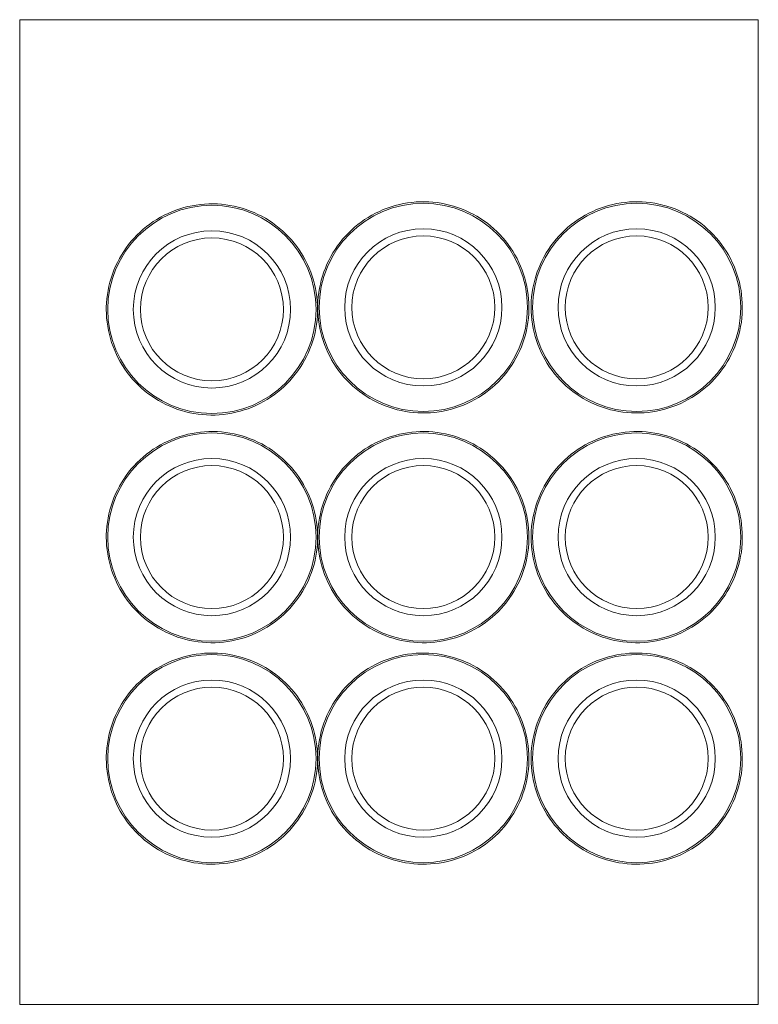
# Model space of a CAD drawing. Extents: x -1871171.1 to -1871111.3, y 2848215.5 to 2848272.6.
# Tile 47 of 96: x -1871139.2 to -1871138.3, y 2848236.3 to 2848237.5. Entities that reach past the tile are written whole.
import ezdxf

# ---------------------------------------------------------------- set-up
doc = ezdxf.new("R2010")
doc.units = 0
doc.header["$MEASUREMENT"] = 0
doc.layers.add('6075-BSE-ARQ-TERR$0$K-BSE-ARQ-LAY', color=252, linetype='CONTINUOUS', lineweight=5)
doc.layers.add('6075-BSE-ARQ-TERR$0$K-BSE-ARQ-MOB', color=8, linetype='CONTINUOUS', lineweight=5)
doc.layers.add('K-NV2-ARQ-TXT-GER', color=1, linetype='CONTINUOUS')

# ---------------------------------------------------------------- blocks, each defined once
blk = doc.blocks.new('6075-BSE-ARQ-TERR')
at = {"layer": '6075-BSE-ARQ-TERR$0$K-BSE-ARQ-LAY'}
for p, q in [((27.7134, -34.0702), (26.8134, -34.0702)), ((26.8134, -34.0702), (26.8134, -35.2702)), ((27.7134, -35.2702), (27.7134, -34.0702)), ((26.8134, -35.2702), (27.7134, -35.2702))]:
    blk.add_line(p, q, dxfattribs=at)
at = {"layer": '6075-BSE-ARQ-TERR$0$K-BSE-ARQ-MOB', "flags": 128}
for points in [[(27.1763, -34.4232), (27.1762, -34.4181), (27.1759, -34.4129), (27.1754, -34.4078), (27.1747, -34.4027), (27.1738, -34.3977), (27.1726, -34.3926), (27.1713, -34.3877), (27.1698, -34.3827), (27.1681, -34.3779), (27.1662, -34.3731), (27.1641, -34.3684), (27.1618, -34.3638), (27.1593, -34.3593), (27.1567, -34.3549), (27.1539, -34.3506), (27.1509, -34.3464), (27.1477, -34.3423), (27.1444, -34.3384), (27.1409, -34.3346), (27.1373, -34.3309), (27.1335, -34.3274), (27.1296, -34.324), (27.1256, -34.3208), (27.1214, -34.3178), (27.1172, -34.3149), (27.1128, -34.3122), (27.1083, -34.3097), (27.1037, -34.3074), (27.099, -34.3052), (27.0943, -34.3033), (27.0894, -34.3015), (27.0845, -34.2999), (27.0796, -34.2986), (27.0746, -34.2974), (27.0695, -34.2964), (27.0644, -34.2956), (27.0593, -34.2951), (27.0542, -34.2947), (27.049, -34.2945), (27.0439, -34.2946), (27.0387, -34.2948), (27.0336, -34.2953), (27.0285, -34.296), (27.0234, -34.2968), (27.0184, -34.2979), (27.0134, -34.2992), (27.0085, -34.3006), (27.0036, -34.3023), (26.9988, -34.3041), (26.9941, -34.3062), (26.9894, -34.3084), (26.9849, -34.3109), (26.9804, -34.3135), (26.9761, -34.3162), (26.9719, -34.3192), (26.9678, -34.3223), (26.9638, -34.3256), (26.96, -34.329), (26.9563, -34.3326), (26.9527, -34.3363), (26.9493, -34.3402), (26.9461, -34.3442), (26.943, -34.3483), (26.9401, -34.3525), (26.9373, -34.3569), (26.9348, -34.3613), (26.9324, -34.3659), (26.9302, -34.3706), (26.9282, -34.3753), (26.9264, -34.3801), (26.9247, -34.385), (26.9233, -34.3899), (26.9221, -34.3949), (26.921, -34.4), (26.9202, -34.4051), (26.9196, -34.4102), (26.9192, -34.4153), (26.9189, -34.4205), (26.9189, -34.4232)], [(27.4339, -34.4207), (27.4338, -34.4156), (27.4335, -34.4104), (27.433, -34.4053), (27.4323, -34.4002), (27.4314, -34.3952), (27.4303, -34.3901), (27.4289, -34.3852), (27.4274, -34.3802), (27.4257, -34.3754), (27.4238, -34.3706), (27.4217, -34.3659), (27.4194, -34.3613), (27.4169, -34.3568), (27.4143, -34.3524), (27.4115, -34.3481), (27.4085, -34.3439), (27.4053, -34.3398), (27.402, -34.3359), (27.3985, -34.3321), (27.3949, -34.3284), (27.3911, -34.3249), (27.3872, -34.3215), (27.3832, -34.3183), (27.3791, -34.3153), (27.3748, -34.3124), (27.3704, -34.3097), (27.3659, -34.3072), (27.3613, -34.3049), (27.3566, -34.3027), (27.3519, -34.3008), (27.347, -34.299), (27.3421, -34.2974), (27.3372, -34.2961), (27.3322, -34.2949), (27.3271, -34.2939), (27.322, -34.2931), (27.3169, -34.2926), (27.3118, -34.2922), (27.3066, -34.292), (27.3015, -34.2921), (27.2963, -34.2923), (27.2912, -34.2928), (27.2861, -34.2935), (27.281, -34.2943), (27.276, -34.2954), (27.271, -34.2967), (27.2661, -34.2981), (27.2612, -34.2998), (27.2564, -34.3016), (27.2517, -34.3037), (27.247, -34.3059), (27.2425, -34.3084), (27.238, -34.311), (27.2337, -34.3137), (27.2295, -34.3167), (27.2254, -34.3198), (27.2214, -34.3231), (27.2176, -34.3265), (27.2139, -34.3301), (27.2103, -34.3338), (27.2069, -34.3377), (27.2037, -34.3417), (27.2006, -34.3458), (27.1977, -34.35), (27.1949, -34.3544), (27.1924, -34.3588), (27.19, -34.3634), (27.1878, -34.3681), (27.1858, -34.3728), (27.184, -34.3776), (27.1823, -34.3825), (27.1809, -34.3874), (27.1797, -34.3924), (27.1786, -34.3975), (27.1778, -34.4026), (27.1772, -34.4077), (27.1768, -34.4128), (27.1766, -34.418), (27.1765, -34.4207)], [(27.6939, -34.4207), (27.6938, -34.4156), (27.6935, -34.4104), (27.693, -34.4053), (27.6923, -34.4002), (27.6914, -34.3952), (27.6903, -34.3901), (27.6889, -34.3852), (27.6874, -34.3802), (27.6857, -34.3754), (27.6838, -34.3706), (27.6817, -34.3659), (27.6794, -34.3613), (27.6769, -34.3568), (27.6743, -34.3524), (27.6715, -34.3481), (27.6685, -34.3439), (27.6653, -34.3398), (27.662, -34.3359), (27.6585, -34.3321), (27.6549, -34.3284), (27.6511, -34.3249), (27.6472, -34.3215), (27.6432, -34.3183), (27.6391, -34.3153), (27.6348, -34.3124), (27.6304, -34.3097), (27.6259, -34.3072), (27.6213, -34.3049), (27.6166, -34.3027), (27.6119, -34.3008), (27.607, -34.299), (27.6021, -34.2974), (27.5972, -34.2961), (27.5922, -34.2949), (27.5871, -34.2939), (27.582, -34.2931), (27.5769, -34.2926), (27.5718, -34.2922), (27.5666, -34.292), (27.5615, -34.2921), (27.5563, -34.2923), (27.5512, -34.2928), (27.5461, -34.2935), (27.541, -34.2943), (27.536, -34.2954), (27.531, -34.2967), (27.5261, -34.2981), (27.5212, -34.2998), (27.5164, -34.3016), (27.5117, -34.3037), (27.507, -34.3059), (27.5025, -34.3084), (27.498, -34.311), (27.4937, -34.3137), (27.4895, -34.3167), (27.4854, -34.3198), (27.4814, -34.3231), (27.4776, -34.3265), (27.4739, -34.3301), (27.4703, -34.3338), (27.4669, -34.3377), (27.4637, -34.3417), (27.4606, -34.3458), (27.4577, -34.35), (27.4549, -34.3544), (27.4524, -34.3588), (27.45, -34.3634), (27.4478, -34.3681), (27.4458, -34.3728), (27.444, -34.3776), (27.4423, -34.3825), (27.4409, -34.3874), (27.4397, -34.3924), (27.4386, -34.3975), (27.4378, -34.4026), (27.4372, -34.4077), (27.4368, -34.4128), (27.4366, -34.418), (27.4365, -34.4207)], [(26.9189, -34.4232), (26.919, -34.4284), (26.9193, -34.4335), (26.9198, -34.4386), (26.9206, -34.4437), (26.9215, -34.4488), (26.9226, -34.4538), (26.9239, -34.4588), (26.9254, -34.4637), (26.9272, -34.4686), (26.9291, -34.4734), (26.9312, -34.4781), (26.9335, -34.4827), (26.9359, -34.4872), (26.9386, -34.4916), (26.9414, -34.4959), (26.9444, -34.5001), (26.9475, -34.5042), (26.9509, -34.5081), (26.9543, -34.5119), (26.958, -34.5156), (26.9617, -34.5191), (26.9656, -34.5224), (26.9697, -34.5256), (26.9738, -34.5287), (26.9781, -34.5315), (26.9825, -34.5342), (26.987, -34.5368), (26.9915, -34.5391), (26.9962, -34.5412), (27.001, -34.5432), (27.0058, -34.545), (27.0107, -34.5465), (27.0157, -34.5479), (27.0207, -34.5491), (27.0257, -34.5501), (27.0308, -34.5508), (27.036, -34.5514), (27.0411, -34.5518), (27.0462, -34.5519), (27.0514, -34.5519), (27.0565, -34.5516), (27.0617, -34.5512), (27.0668, -34.5505), (27.0718, -34.5496), (27.0769, -34.5486), (27.0819, -34.5473), (27.0868, -34.5458), (27.0917, -34.5442), (27.0965, -34.5423), (27.1012, -34.5403), (27.1058, -34.538), (27.1104, -34.5356), (27.1148, -34.533), (27.1191, -34.5302), (27.1234, -34.5273), (27.1275, -34.5242), (27.1314, -34.5209), (27.1353, -34.5175), (27.139, -34.5139), (27.1425, -34.5102), (27.1459, -34.5063), (27.1492, -34.5023), (27.1523, -34.4982), (27.1552, -34.4939), (27.1579, -34.4896), (27.1605, -34.4851), (27.1629, -34.4806), (27.1651, -34.4759), (27.1671, -34.4712), (27.1689, -34.4663), (27.1705, -34.4615), (27.172, -34.4565), (27.1732, -34.4515), (27.1742, -34.4465), (27.175, -34.4414), (27.1757, -34.4363), (27.1761, -34.4312), (27.1763, -34.426), (27.1763, -34.4232)], [(27.1765, -34.4207), (27.1766, -34.4259), (27.1769, -34.431), (27.1774, -34.4361), (27.1782, -34.4412), (27.1791, -34.4463), (27.1802, -34.4513), (27.1815, -34.4563), (27.1831, -34.4612), (27.1848, -34.4661), (27.1867, -34.4709), (27.1888, -34.4756), (27.1911, -34.4802), (27.1935, -34.4847), (27.1962, -34.4891), (27.199, -34.4934), (27.202, -34.4976), (27.2052, -34.5017), (27.2085, -34.5056), (27.2119, -34.5094), (27.2156, -34.5131), (27.2193, -34.5166), (27.2232, -34.5199), (27.2273, -34.5231), (27.2314, -34.5262), (27.2357, -34.529), (27.2401, -34.5317), (27.2446, -34.5343), (27.2492, -34.5366), (27.2538, -34.5387), (27.2586, -34.5407), (27.2634, -34.5425), (27.2683, -34.544), (27.2733, -34.5454), (27.2783, -34.5466), (27.2834, -34.5476), (27.2884, -34.5483), (27.2936, -34.5489), (27.2987, -34.5493), (27.3038, -34.5494), (27.309, -34.5494), (27.3141, -34.5491), (27.3193, -34.5487), (27.3244, -34.548), (27.3294, -34.5471), (27.3345, -34.5461), (27.3395, -34.5448), (27.3444, -34.5433), (27.3493, -34.5417), (27.3541, -34.5398), (27.3588, -34.5378), (27.3634, -34.5355), (27.368, -34.5331), (27.3724, -34.5305), (27.3768, -34.5277), (27.381, -34.5248), (27.3851, -34.5217), (27.3891, -34.5184), (27.3929, -34.515), (27.3966, -34.5114), (27.4001, -34.5077), (27.4035, -34.5038), (27.4068, -34.4998), (27.4099, -34.4957), (27.4128, -34.4914), (27.4155, -34.4871), (27.4181, -34.4826), (27.4205, -34.4781), (27.4227, -34.4734), (27.4247, -34.4687), (27.4265, -34.4638), (27.4281, -34.459), (27.4296, -34.454), (27.4308, -34.449), (27.4318, -34.444), (27.4327, -34.4389), (27.4333, -34.4338), (27.4337, -34.4287), (27.4339, -34.4235), (27.4339, -34.4207)], [(27.4365, -34.4207), (27.4366, -34.4259), (27.4369, -34.431), (27.4374, -34.4361), (27.4382, -34.4412), (27.4391, -34.4463), (27.4402, -34.4513), (27.4415, -34.4563), (27.4431, -34.4612), (27.4448, -34.4661), (27.4467, -34.4709), (27.4488, -34.4756), (27.4511, -34.4802), (27.4535, -34.4847), (27.4562, -34.4891), (27.459, -34.4934), (27.462, -34.4976), (27.4652, -34.5017), (27.4685, -34.5056), (27.4719, -34.5094), (27.4756, -34.5131), (27.4793, -34.5166), (27.4832, -34.5199), (27.4873, -34.5231), (27.4914, -34.5262), (27.4957, -34.529), (27.5001, -34.5317), (27.5046, -34.5343), (27.5092, -34.5366), (27.5138, -34.5387), (27.5186, -34.5407), (27.5234, -34.5425), (27.5283, -34.544), (27.5333, -34.5454), (27.5383, -34.5466), (27.5434, -34.5476), (27.5484, -34.5483), (27.5536, -34.5489), (27.5587, -34.5493), (27.5638, -34.5494), (27.569, -34.5494), (27.5741, -34.5491), (27.5793, -34.5487), (27.5844, -34.548), (27.5894, -34.5471), (27.5945, -34.5461), (27.5995, -34.5448), (27.6044, -34.5433), (27.6093, -34.5417), (27.6141, -34.5398), (27.6188, -34.5378), (27.6234, -34.5355), (27.628, -34.5331), (27.6324, -34.5305), (27.6368, -34.5277), (27.641, -34.5248), (27.6451, -34.5217), (27.6491, -34.5184), (27.6529, -34.515), (27.6566, -34.5114), (27.6601, -34.5077), (27.6635, -34.5038), (27.6668, -34.4998), (27.6699, -34.4957), (27.6728, -34.4914), (27.6755, -34.4871), (27.6781, -34.4826), (27.6805, -34.4781), (27.6827, -34.4734), (27.6847, -34.4687), (27.6865, -34.4638), (27.6881, -34.459), (27.6896, -34.454), (27.6908, -34.449), (27.6918, -34.444), (27.6927, -34.4389), (27.6933, -34.4338), (27.6937, -34.4287), (27.6939, -34.4235), (27.6939, -34.4207)], [(27.1763, -34.7007), (27.1762, -34.6956), (27.1759, -34.6904), (27.1754, -34.6853), (27.1747, -34.6802), (27.1738, -34.6752), (27.1726, -34.6701), (27.1713, -34.6652), (27.1698, -34.6602), (27.1681, -34.6554), (27.1662, -34.6506), (27.1641, -34.6459), (27.1618, -34.6413), (27.1593, -34.6368), (27.1567, -34.6324), (27.1539, -34.6281), (27.1509, -34.6239), (27.1477, -34.6198), (27.1444, -34.6159), (27.1409, -34.6121), (27.1373, -34.6084), (27.1335, -34.6049), (27.1296, -34.6015), (27.1256, -34.5983), (27.1214, -34.5953), (27.1172, -34.5924), (27.1128, -34.5897), (27.1083, -34.5872), (27.1037, -34.5849), (27.099, -34.5827), (27.0943, -34.5808), (27.0894, -34.579), (27.0845, -34.5774), (27.0796, -34.5761), (27.0746, -34.5749), (27.0695, -34.5739), (27.0644, -34.5731), (27.0593, -34.5726), (27.0542, -34.5722), (27.049, -34.572), (27.0439, -34.5721), (27.0387, -34.5723), (27.0336, -34.5728), (27.0285, -34.5735), (27.0234, -34.5743), (27.0184, -34.5754), (27.0134, -34.5767), (27.0085, -34.5781), (27.0036, -34.5798), (26.9988, -34.5816), (26.9941, -34.5837), (26.9894, -34.5859), (26.9849, -34.5884), (26.9804, -34.591), (26.9761, -34.5937), (26.9719, -34.5967), (26.9678, -34.5998), (26.9638, -34.6031), (26.96, -34.6065), (26.9563, -34.6101), (26.9527, -34.6138), (26.9493, -34.6177), (26.9461, -34.6217), (26.943, -34.6258), (26.9401, -34.63), (26.9373, -34.6344), (26.9348, -34.6388), (26.9324, -34.6434), (26.9302, -34.6481), (26.9282, -34.6528), (26.9264, -34.6576), (26.9247, -34.6625), (26.9233, -34.6674), (26.9221, -34.6724), (26.921, -34.6775), (26.9202, -34.6826), (26.9196, -34.6877), (26.9192, -34.6928), (26.9189, -34.698), (26.9189, -34.7007)], [(27.4339, -34.7007), (27.4338, -34.6956), (27.4335, -34.6904), (27.433, -34.6853), (27.4323, -34.6802), (27.4314, -34.6752), (27.4303, -34.6701), (27.4289, -34.6652), (27.4274, -34.6602), (27.4257, -34.6554), (27.4238, -34.6506), (27.4217, -34.6459), (27.4194, -34.6413), (27.4169, -34.6368), (27.4143, -34.6324), (27.4115, -34.6281), (27.4085, -34.6239), (27.4053, -34.6198), (27.402, -34.6159), (27.3985, -34.6121), (27.3949, -34.6084), (27.3911, -34.6049), (27.3872, -34.6015), (27.3832, -34.5983), (27.3791, -34.5953), (27.3748, -34.5924), (27.3704, -34.5897), (27.3659, -34.5872), (27.3613, -34.5849), (27.3566, -34.5827), (27.3519, -34.5808), (27.347, -34.579), (27.3421, -34.5774), (27.3372, -34.5761), (27.3322, -34.5749), (27.3271, -34.5739), (27.322, -34.5731), (27.3169, -34.5726), (27.3118, -34.5722), (27.3066, -34.572), (27.3015, -34.5721), (27.2963, -34.5723), (27.2912, -34.5728), (27.2861, -34.5735), (27.281, -34.5743), (27.276, -34.5754), (27.271, -34.5767), (27.2661, -34.5781), (27.2612, -34.5798), (27.2564, -34.5816), (27.2517, -34.5837), (27.247, -34.5859), (27.2425, -34.5884), (27.238, -34.591), (27.2337, -34.5937), (27.2295, -34.5967), (27.2254, -34.5998), (27.2214, -34.6031), (27.2176, -34.6065), (27.2139, -34.6101), (27.2103, -34.6138), (27.2069, -34.6177), (27.2037, -34.6217), (27.2006, -34.6258), (27.1977, -34.63), (27.1949, -34.6344), (27.1924, -34.6388), (27.19, -34.6434), (27.1878, -34.6481), (27.1858, -34.6528), (27.184, -34.6576), (27.1823, -34.6625), (27.1809, -34.6674), (27.1797, -34.6724), (27.1786, -34.6775), (27.1778, -34.6826), (27.1772, -34.6877), (27.1768, -34.6928), (27.1766, -34.698), (27.1765, -34.7007)], [(27.6939, -34.7007), (27.6938, -34.6956), (27.6935, -34.6904), (27.693, -34.6853), (27.6923, -34.6802), (27.6914, -34.6752), (27.6903, -34.6701), (27.6889, -34.6652), (27.6874, -34.6602), (27.6857, -34.6554), (27.6838, -34.6506), (27.6817, -34.6459), (27.6794, -34.6413), (27.6769, -34.6368), (27.6743, -34.6324), (27.6715, -34.6281), (27.6685, -34.6239), (27.6653, -34.6198), (27.662, -34.6159), (27.6585, -34.6121), (27.6549, -34.6084), (27.6511, -34.6049), (27.6472, -34.6015), (27.6432, -34.5983), (27.6391, -34.5953), (27.6348, -34.5924), (27.6304, -34.5897), (27.6259, -34.5872), (27.6213, -34.5849), (27.6166, -34.5827), (27.6119, -34.5808), (27.607, -34.579), (27.6021, -34.5774), (27.5972, -34.5761), (27.5922, -34.5749), (27.5871, -34.5739), (27.582, -34.5731), (27.5769, -34.5726), (27.5718, -34.5722), (27.5666, -34.572), (27.5615, -34.5721), (27.5563, -34.5723), (27.5512, -34.5728), (27.5461, -34.5735), (27.541, -34.5743), (27.536, -34.5754), (27.531, -34.5767), (27.5261, -34.5781), (27.5212, -34.5798), (27.5164, -34.5816), (27.5117, -34.5837), (27.507, -34.5859), (27.5025, -34.5884), (27.498, -34.591), (27.4937, -34.5937), (27.4895, -34.5967), (27.4854, -34.5998), (27.4814, -34.6031), (27.4776, -34.6065), (27.4739, -34.6101), (27.4703, -34.6138), (27.4669, -34.6177), (27.4637, -34.6217), (27.4606, -34.6258), (27.4577, -34.63), (27.4549, -34.6344), (27.4524, -34.6388), (27.45, -34.6434), (27.4478, -34.6481), (27.4458, -34.6528), (27.444, -34.6576), (27.4423, -34.6625), (27.4409, -34.6674), (27.4397, -34.6724), (27.4386, -34.6775), (27.4378, -34.6826), (27.4372, -34.6877), (27.4368, -34.6928), (27.4366, -34.698), (27.4365, -34.7007)], [(26.9189, -34.7007), (26.919, -34.7059), (26.9193, -34.711), (26.9198, -34.7161), (26.9206, -34.7212), (26.9215, -34.7263), (26.9226, -34.7313), (26.9239, -34.7363), (26.9254, -34.7412), (26.9272, -34.7461), (26.9291, -34.7509), (26.9312, -34.7556), (26.9335, -34.7602), (26.9359, -34.7647), (26.9386, -34.7691), (26.9414, -34.7734), (26.9444, -34.7776), (26.9475, -34.7817), (26.9509, -34.7856), (26.9543, -34.7894), (26.958, -34.7931), (26.9617, -34.7966), (26.9656, -34.7999), (26.9697, -34.8031), (26.9738, -34.8062), (26.9781, -34.809), (26.9825, -34.8117), (26.987, -34.8143), (26.9915, -34.8166), (26.9962, -34.8187), (27.001, -34.8207), (27.0058, -34.8225), (27.0107, -34.824), (27.0157, -34.8254), (27.0207, -34.8266), (27.0257, -34.8276), (27.0308, -34.8283), (27.036, -34.8289), (27.0411, -34.8293), (27.0462, -34.8294), (27.0514, -34.8294), (27.0565, -34.8291), (27.0617, -34.8287), (27.0668, -34.828), (27.0718, -34.8271), (27.0769, -34.8261), (27.0819, -34.8248), (27.0868, -34.8233), (27.0917, -34.8217), (27.0965, -34.8198), (27.1012, -34.8178), (27.1058, -34.8155), (27.1104, -34.8131), (27.1148, -34.8105), (27.1191, -34.8077), (27.1234, -34.8048), (27.1275, -34.8017), (27.1314, -34.7984), (27.1353, -34.795), (27.139, -34.7914), (27.1425, -34.7877), (27.1459, -34.7838), (27.1492, -34.7798), (27.1523, -34.7757), (27.1552, -34.7714), (27.1579, -34.7671), (27.1605, -34.7626), (27.1629, -34.7581), (27.1651, -34.7534), (27.1671, -34.7487), (27.1689, -34.7438), (27.1705, -34.739), (27.172, -34.734), (27.1732, -34.729), (27.1742, -34.724), (27.175, -34.7189), (27.1757, -34.7138), (27.1761, -34.7087), (27.1763, -34.7035), (27.1763, -34.7007)], [(27.1765, -34.7007), (27.1766, -34.7059), (27.1769, -34.711), (27.1774, -34.7161), (27.1782, -34.7212), (27.1791, -34.7263), (27.1802, -34.7313), (27.1815, -34.7363), (27.1831, -34.7412), (27.1848, -34.7461), (27.1867, -34.7509), (27.1888, -34.7556), (27.1911, -34.7602), (27.1935, -34.7647), (27.1962, -34.7691), (27.199, -34.7734), (27.202, -34.7776), (27.2052, -34.7817), (27.2085, -34.7856), (27.2119, -34.7894), (27.2156, -34.7931), (27.2193, -34.7966), (27.2232, -34.7999), (27.2273, -34.8031), (27.2314, -34.8062), (27.2357, -34.809), (27.2401, -34.8117), (27.2446, -34.8143), (27.2492, -34.8166), (27.2538, -34.8187), (27.2586, -34.8207), (27.2634, -34.8225), (27.2683, -34.824), (27.2733, -34.8254), (27.2783, -34.8266), (27.2834, -34.8276), (27.2884, -34.8283), (27.2936, -34.8289), (27.2987, -34.8293), (27.3038, -34.8294), (27.309, -34.8294), (27.3141, -34.8291), (27.3193, -34.8287), (27.3244, -34.828), (27.3294, -34.8271), (27.3345, -34.8261), (27.3395, -34.8248), (27.3444, -34.8233), (27.3493, -34.8217), (27.3541, -34.8198), (27.3588, -34.8178), (27.3634, -34.8155), (27.368, -34.8131), (27.3724, -34.8105), (27.3768, -34.8077), (27.381, -34.8048), (27.3851, -34.8017), (27.3891, -34.7984), (27.3929, -34.795), (27.3966, -34.7914), (27.4001, -34.7877), (27.4035, -34.7838), (27.4068, -34.7798), (27.4099, -34.7757), (27.4128, -34.7714), (27.4155, -34.7671), (27.4181, -34.7626), (27.4205, -34.7581), (27.4227, -34.7534), (27.4247, -34.7487), (27.4265, -34.7438), (27.4281, -34.739), (27.4296, -34.734), (27.4308, -34.729), (27.4318, -34.724), (27.4327, -34.7189), (27.4333, -34.7138), (27.4337, -34.7087), (27.4339, -34.7035), (27.4339, -34.7007)], [(27.4365, -34.7007), (27.4366, -34.7059), (27.4369, -34.711), (27.4374, -34.7161), (27.4382, -34.7212), (27.4391, -34.7263), (27.4402, -34.7313), (27.4415, -34.7363), (27.4431, -34.7412), (27.4448, -34.7461), (27.4467, -34.7509), (27.4488, -34.7556), (27.4511, -34.7602), (27.4535, -34.7647), (27.4562, -34.7691), (27.459, -34.7734), (27.462, -34.7776), (27.4652, -34.7817), (27.4685, -34.7856), (27.4719, -34.7894), (27.4756, -34.7931), (27.4793, -34.7966), (27.4832, -34.7999), (27.4873, -34.8031), (27.4914, -34.8062), (27.4957, -34.809), (27.5001, -34.8117), (27.5046, -34.8143), (27.5092, -34.8166), (27.5138, -34.8187), (27.5186, -34.8207), (27.5234, -34.8225), (27.5283, -34.824), (27.5333, -34.8254), (27.5383, -34.8266), (27.5434, -34.8276), (27.5484, -34.8283), (27.5536, -34.8289), (27.5587, -34.8293), (27.5638, -34.8294), (27.569, -34.8294), (27.5741, -34.8291), (27.5793, -34.8287), (27.5844, -34.828), (27.5894, -34.8271), (27.5945, -34.8261), (27.5995, -34.8248), (27.6044, -34.8233), (27.6093, -34.8217), (27.6141, -34.8198), (27.6188, -34.8178), (27.6234, -34.8155), (27.628, -34.8131), (27.6324, -34.8105), (27.6368, -34.8077), (27.641, -34.8048), (27.6451, -34.8017), (27.6491, -34.7984), (27.6529, -34.795), (27.6566, -34.7914), (27.6601, -34.7877), (27.6635, -34.7838), (27.6668, -34.7798), (27.6699, -34.7757), (27.6728, -34.7714), (27.6755, -34.7671), (27.6781, -34.7626), (27.6805, -34.7581), (27.6827, -34.7534), (27.6847, -34.7487), (27.6865, -34.7438), (27.6881, -34.739), (27.6896, -34.734), (27.6908, -34.729), (27.6918, -34.724), (27.6927, -34.7189), (27.6933, -34.7138), (27.6937, -34.7087), (27.6939, -34.7035), (27.6939, -34.7007)], [(27.1763, -34.9707), (27.1762, -34.9656), (27.1759, -34.9604), (27.1754, -34.9553), (27.1747, -34.9502), (27.1738, -34.9452), (27.1726, -34.9401), (27.1713, -34.9352), (27.1698, -34.9302), (27.1681, -34.9254), (27.1662, -34.9206), (27.1641, -34.9159), (27.1618, -34.9113), (27.1593, -34.9068), (27.1567, -34.9024), (27.1539, -34.8981), (27.1509, -34.8939), (27.1477, -34.8898), (27.1444, -34.8859), (27.1409, -34.8821), (27.1373, -34.8784), (27.1335, -34.8749), (27.1296, -34.8715), (27.1256, -34.8683), (27.1214, -34.8653), (27.1172, -34.8624), (27.1128, -34.8597), (27.1083, -34.8572), (27.1037, -34.8549), (27.099, -34.8527), (27.0943, -34.8508), (27.0894, -34.849), (27.0845, -34.8474), (27.0796, -34.8461), (27.0746, -34.8449), (27.0695, -34.8439), (27.0644, -34.8431), (27.0593, -34.8426), (27.0542, -34.8422), (27.049, -34.842), (27.0439, -34.8421), (27.0387, -34.8423), (27.0336, -34.8428), (27.0285, -34.8435), (27.0234, -34.8443), (27.0184, -34.8454), (27.0134, -34.8467), (27.0085, -34.8481), (27.0036, -34.8498), (26.9988, -34.8516), (26.9941, -34.8537), (26.9894, -34.8559), (26.9849, -34.8584), (26.9804, -34.861), (26.9761, -34.8637), (26.9719, -34.8667), (26.9678, -34.8698), (26.9638, -34.8731), (26.96, -34.8765), (26.9563, -34.8801), (26.9527, -34.8838), (26.9493, -34.8877), (26.9461, -34.8917), (26.943, -34.8958), (26.9401, -34.9), (26.9373, -34.9044), (26.9348, -34.9088), (26.9324, -34.9134), (26.9302, -34.9181), (26.9282, -34.9228), (26.9264, -34.9276), (26.9247, -34.9325), (26.9233, -34.9374), (26.9221, -34.9424), (26.921, -34.9475), (26.9202, -34.9526), (26.9196, -34.9577), (26.9192, -34.9628), (26.9189, -34.968), (26.9189, -34.9707)], [(27.4339, -34.9707), (27.4338, -34.9656), (27.4335, -34.9604), (27.433, -34.9553), (27.4323, -34.9502), (27.4314, -34.9452), (27.4303, -34.9401), (27.4289, -34.9352), (27.4274, -34.9302), (27.4257, -34.9254), (27.4238, -34.9206), (27.4217, -34.9159), (27.4194, -34.9113), (27.4169, -34.9068), (27.4143, -34.9024), (27.4115, -34.8981), (27.4085, -34.8939), (27.4053, -34.8898), (27.402, -34.8859), (27.3985, -34.8821), (27.3949, -34.8784), (27.3911, -34.8749), (27.3872, -34.8715), (27.3832, -34.8683), (27.3791, -34.8653), (27.3748, -34.8624), (27.3704, -34.8597), (27.3659, -34.8572), (27.3613, -34.8549), (27.3566, -34.8527), (27.3519, -34.8508), (27.347, -34.849), (27.3421, -34.8474), (27.3372, -34.8461), (27.3322, -34.8449), (27.3271, -34.8439), (27.322, -34.8431), (27.3169, -34.8426), (27.3118, -34.8422), (27.3066, -34.842), (27.3015, -34.8421), (27.2963, -34.8423), (27.2912, -34.8428), (27.2861, -34.8435), (27.281, -34.8443), (27.276, -34.8454), (27.271, -34.8467), (27.2661, -34.8481), (27.2612, -34.8498), (27.2564, -34.8516), (27.2517, -34.8537), (27.247, -34.8559), (27.2425, -34.8584), (27.238, -34.861), (27.2337, -34.8637), (27.2295, -34.8667), (27.2254, -34.8698), (27.2214, -34.8731), (27.2176, -34.8765), (27.2139, -34.8801), (27.2103, -34.8838), (27.2069, -34.8877), (27.2037, -34.8917), (27.2006, -34.8958), (27.1977, -34.9), (27.1949, -34.9044), (27.1924, -34.9088), (27.19, -34.9134), (27.1878, -34.9181), (27.1858, -34.9228), (27.184, -34.9276), (27.1823, -34.9325), (27.1809, -34.9374), (27.1797, -34.9424), (27.1786, -34.9475), (27.1778, -34.9526), (27.1772, -34.9577), (27.1768, -34.9628), (27.1766, -34.968), (27.1765, -34.9707)], [(27.6939, -34.9707), (27.6938, -34.9656), (27.6935, -34.9604), (27.693, -34.9553), (27.6923, -34.9502), (27.6914, -34.9452), (27.6903, -34.9401), (27.6889, -34.9352), (27.6874, -34.9302), (27.6857, -34.9254), (27.6838, -34.9206), (27.6817, -34.9159), (27.6794, -34.9113), (27.6769, -34.9068), (27.6743, -34.9024), (27.6715, -34.8981), (27.6685, -34.8939), (27.6653, -34.8898), (27.662, -34.8859), (27.6585, -34.8821), (27.6549, -34.8784), (27.6511, -34.8749), (27.6472, -34.8715), (27.6432, -34.8683), (27.6391, -34.8653), (27.6348, -34.8624), (27.6304, -34.8597), (27.6259, -34.8572), (27.6213, -34.8549), (27.6166, -34.8527), (27.6119, -34.8508), (27.607, -34.849), (27.6021, -34.8474), (27.5972, -34.8461), (27.5922, -34.8449), (27.5871, -34.8439), (27.582, -34.8431), (27.5769, -34.8426), (27.5718, -34.8422), (27.5666, -34.842), (27.5615, -34.8421), (27.5563, -34.8423), (27.5512, -34.8428), (27.5461, -34.8435), (27.541, -34.8443), (27.536, -34.8454), (27.531, -34.8467), (27.5261, -34.8481), (27.5212, -34.8498), (27.5164, -34.8516), (27.5117, -34.8537), (27.507, -34.8559), (27.5025, -34.8584), (27.498, -34.861), (27.4937, -34.8637), (27.4895, -34.8667), (27.4854, -34.8698), (27.4814, -34.8731), (27.4776, -34.8765), (27.4739, -34.8801), (27.4703, -34.8838), (27.4669, -34.8877), (27.4637, -34.8917), (27.4606, -34.8958), (27.4577, -34.9), (27.4549, -34.9044), (27.4524, -34.9088), (27.45, -34.9134), (27.4478, -34.9181), (27.4458, -34.9228), (27.444, -34.9276), (27.4423, -34.9325), (27.4409, -34.9374), (27.4397, -34.9424), (27.4386, -34.9475), (27.4378, -34.9526), (27.4372, -34.9577), (27.4368, -34.9628), (27.4366, -34.968), (27.4365, -34.9707)], [(26.9189, -34.9707), (26.919, -34.9759), (26.9193, -34.981), (26.9198, -34.9861), (26.9206, -34.9912), (26.9215, -34.9963), (26.9226, -35.0013), (26.9239, -35.0063), (26.9254, -35.0112), (26.9272, -35.0161), (26.9291, -35.0209), (26.9312, -35.0256), (26.9335, -35.0302), (26.9359, -35.0347), (26.9386, -35.0391), (26.9414, -35.0434), (26.9444, -35.0476), (26.9475, -35.0517), (26.9509, -35.0556), (26.9543, -35.0594), (26.958, -35.0631), (26.9617, -35.0666), (26.9656, -35.0699), (26.9697, -35.0731), (26.9738, -35.0762), (26.9781, -35.079), (26.9825, -35.0817), (26.987, -35.0843), (26.9915, -35.0866), (26.9962, -35.0887), (27.001, -35.0907), (27.0058, -35.0925), (27.0107, -35.094), (27.0157, -35.0954), (27.0207, -35.0966), (27.0257, -35.0976), (27.0308, -35.0983), (27.036, -35.0989), (27.0411, -35.0993), (27.0462, -35.0994), (27.0514, -35.0994), (27.0565, -35.0991), (27.0617, -35.0987), (27.0668, -35.098), (27.0718, -35.0971), (27.0769, -35.0961), (27.0819, -35.0948), (27.0868, -35.0933), (27.0917, -35.0917), (27.0965, -35.0898), (27.1012, -35.0878), (27.1058, -35.0855), (27.1104, -35.0831), (27.1148, -35.0805), (27.1191, -35.0777), (27.1234, -35.0748), (27.1275, -35.0717), (27.1314, -35.0684), (27.1353, -35.065), (27.139, -35.0614), (27.1425, -35.0577), (27.1459, -35.0538), (27.1492, -35.0498), (27.1523, -35.0457), (27.1552, -35.0414), (27.1579, -35.0371), (27.1605, -35.0326), (27.1629, -35.0281), (27.1651, -35.0234), (27.1671, -35.0187), (27.1689, -35.0138), (27.1705, -35.009), (27.172, -35.004), (27.1732, -34.999), (27.1742, -34.994), (27.175, -34.9889), (27.1757, -34.9838), (27.1761, -34.9787), (27.1763, -34.9735), (27.1763, -34.9707)], [(27.1765, -34.9707), (27.1766, -34.9759), (27.1769, -34.981), (27.1774, -34.9861), (27.1782, -34.9912), (27.1791, -34.9963), (27.1802, -35.0013), (27.1815, -35.0063), (27.1831, -35.0112), (27.1848, -35.0161), (27.1867, -35.0209), (27.1888, -35.0256), (27.1911, -35.0302), (27.1935, -35.0347), (27.1962, -35.0391), (27.199, -35.0434), (27.202, -35.0476), (27.2052, -35.0517), (27.2085, -35.0556), (27.2119, -35.0594), (27.2156, -35.0631), (27.2193, -35.0666), (27.2232, -35.0699), (27.2273, -35.0731), (27.2314, -35.0762), (27.2357, -35.079), (27.2401, -35.0817), (27.2446, -35.0843), (27.2492, -35.0866), (27.2538, -35.0887), (27.2586, -35.0907), (27.2634, -35.0925), (27.2683, -35.094), (27.2733, -35.0954), (27.2783, -35.0966), (27.2834, -35.0976), (27.2884, -35.0983), (27.2936, -35.0989), (27.2987, -35.0993), (27.3038, -35.0994), (27.309, -35.0994), (27.3141, -35.0991), (27.3193, -35.0987), (27.3244, -35.098), (27.3294, -35.0971), (27.3345, -35.0961), (27.3395, -35.0948), (27.3444, -35.0933), (27.3493, -35.0917), (27.3541, -35.0898), (27.3588, -35.0878), (27.3634, -35.0855), (27.368, -35.0831), (27.3724, -35.0805), (27.3768, -35.0777), (27.381, -35.0748), (27.3851, -35.0717), (27.3891, -35.0684), (27.3929, -35.065), (27.3966, -35.0614), (27.4001, -35.0577), (27.4035, -35.0538), (27.4068, -35.0498), (27.4099, -35.0457), (27.4128, -35.0414), (27.4155, -35.0371), (27.4181, -35.0326), (27.4205, -35.0281), (27.4227, -35.0234), (27.4247, -35.0187), (27.4265, -35.0138), (27.4281, -35.009), (27.4296, -35.004), (27.4308, -34.999), (27.4318, -34.994), (27.4327, -34.9889), (27.4333, -34.9838), (27.4337, -34.9787), (27.4339, -34.9735), (27.4339, -34.9707)], [(27.4365, -34.9707), (27.4366, -34.9759), (27.4369, -34.981), (27.4374, -34.9861), (27.4382, -34.9912), (27.4391, -34.9963), (27.4402, -35.0013), (27.4415, -35.0063), (27.4431, -35.0112), (27.4448, -35.0161), (27.4467, -35.0209), (27.4488, -35.0256), (27.4511, -35.0302), (27.4535, -35.0347), (27.4562, -35.0391), (27.459, -35.0434), (27.462, -35.0476), (27.4652, -35.0517), (27.4685, -35.0556), (27.4719, -35.0594), (27.4756, -35.0631), (27.4793, -35.0666), (27.4832, -35.0699), (27.4873, -35.0731), (27.4914, -35.0762), (27.4957, -35.079), (27.5001, -35.0817), (27.5046, -35.0843), (27.5092, -35.0866), (27.5138, -35.0887), (27.5186, -35.0907), (27.5234, -35.0925), (27.5283, -35.094), (27.5333, -35.0954), (27.5383, -35.0966), (27.5434, -35.0976), (27.5484, -35.0983), (27.5536, -35.0989), (27.5587, -35.0993), (27.5638, -35.0994), (27.569, -35.0994), (27.5741, -35.0991), (27.5793, -35.0987), (27.5844, -35.098), (27.5894, -35.0971), (27.5945, -35.0961), (27.5995, -35.0948), (27.6044, -35.0933), (27.6093, -35.0917), (27.6141, -35.0898), (27.6188, -35.0878), (27.6234, -35.0855), (27.628, -35.0831), (27.6324, -35.0805), (27.6368, -35.0777), (27.641, -35.0748), (27.6451, -35.0717), (27.6491, -35.0684), (27.6529, -35.065), (27.6566, -35.0614), (27.6601, -35.0577), (27.6635, -35.0538), (27.6668, -35.0498), (27.6699, -35.0457), (27.6728, -35.0414), (27.6755, -35.0371), (27.6781, -35.0326), (27.6805, -35.0281), (27.6827, -35.0234), (27.6847, -35.0187), (27.6865, -35.0138), (27.6881, -35.009), (27.6896, -35.004), (27.6908, -34.999), (27.6918, -34.994), (27.6927, -34.9889), (27.6933, -34.9838), (27.6937, -34.9787), (27.6939, -34.9735), (27.6939, -34.9707)]]:
    blk.add_lwpolyline(points, dxfattribs=at)
at = {"layer": '6075-BSE-ARQ-TERR$0$K-BSE-ARQ-MOB'}
for centre, radius in [((27.3052, -34.4207), 0.1269), ((27.5652, -34.4207), 0.1269), ((27.0476, -34.4232), 0.1269), ((27.0476, -34.4232), 0.0958), ((27.3052, -34.4207), 0.0958), ((27.5652, -34.4207), 0.0958), ((27.0476, -34.4232), 0.0871), ((27.3052, -34.4207), 0.0871), ((27.5652, -34.4207), 0.0871), ((27.0476, -34.7007), 0.1269), ((27.3052, -34.7007), 0.1269), ((27.5652, -34.7007), 0.1269), ((27.0476, -34.7007), 0.0958), ((27.3052, -34.7007), 0.0958), ((27.5652, -34.7007), 0.0958), ((27.0476, -34.7007), 0.0871), ((27.3052, -34.7007), 0.0871), ((27.5652, -34.7007), 0.0871), ((27.0476, -34.9707), 0.1269), ((27.3052, -34.9707), 0.1269), ((27.5652, -34.9707), 0.1269), ((27.0476, -34.9707), 0.0958), ((27.0476, -34.9707), 0.0871), ((27.3052, -34.9707), 0.0958), ((27.3052, -34.9707), 0.0871), ((27.5652, -34.9707), 0.0958), ((27.5652, -34.9707), 0.0871)]:
    blk.add_circle(centre, radius, dxfattribs=at)

msp = doc.modelspace()

# ---------------------------------------------------------------- block references
at = {"layer": 'K-NV2-ARQ-TXT-GER', "color": 31, "lineweight": -3, "true_color": 0xffbf80}
msp.add_blockref('6075-BSE-ARQ-TERR', (-1871166.006, 2848271.5826), dxfattribs=at)

doc.saveas('drawing.dxf')
